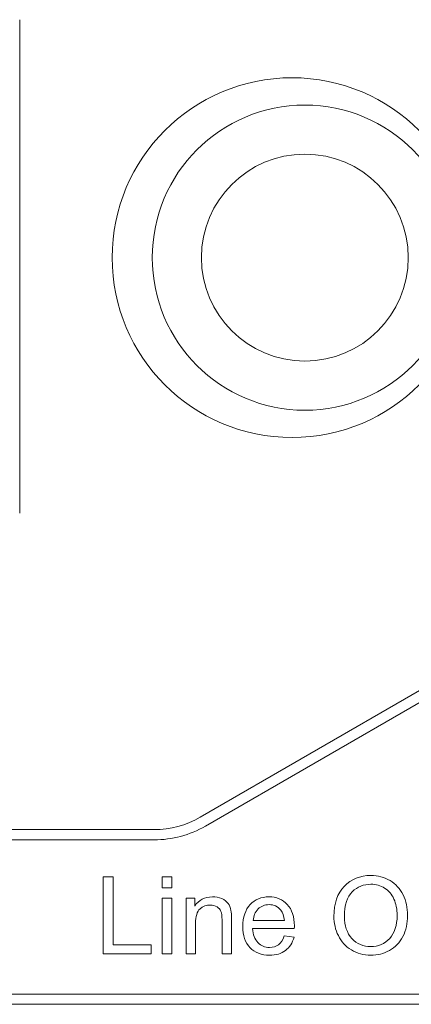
# Model space of a CAD drawing. Header units: millimetres. Extents: x 10000 to 10429, y -3552 to -3104.
# Tile 16 of 47: x 10160.92 to 10168.55, y -3485.92 to -3466.76. Entities that reach past the tile are written whole.
import ezdxf

# ---------------------------------------------------------------- set-up
doc = ezdxf.new("R2010")
doc.units = ezdxf.units.MM
doc.layers.add('1', color=7, linetype='Continuous', true_color=0xffffff)

msp = doc.modelspace()

# ---------------------------------------------------------------- linework, layer by layer
at = {"layer": '1', "color": 7, "linetype": 'Continuous', "lineweight": 18}
for p, q in [((10160.925, -3466.765), (10160.925, -3476.365)), ((10168.707, -3479.82), (10164.439, -3482.284)), ((10168.807, -3479.993), (10164.539, -3482.457)), ((10163.539, -3482.525), (10113.075, -3482.525)), ((10163.539, -3482.725), (10113.075, -3482.725)), ((10162.549, -3483.445), (10162.549, -3484.945)), ((10162.747, -3483.445), (10162.549, -3483.445)), ((10162.747, -3484.768), (10162.747, -3483.445)), ((10163.884, -3483.445), (10163.7, -3483.445)), ((10163.7, -3483.445), (10163.7, -3483.657)), ((10163.884, -3483.657), (10163.884, -3483.445)), ((10163.7, -3483.657), (10163.884, -3483.657)), ((10163.7, -3483.858), (10163.7, -3484.945)), ((10163.884, -3483.858), (10163.7, -3483.858)), ((10163.884, -3484.945), (10163.884, -3483.858)), ((10164.164, -3483.858), (10164.164, -3484.945)), ((10164.33, -3483.858), (10164.164, -3483.858)), ((10164.33, -3484.013), (10164.33, -3483.858)), ((10166.075, -3484.297), (10165.469, -3484.297)), ((10165.458, -3484.449), (10166.269, -3484.449)), ((10166.264, -3484.618), (10166.073, -3484.595)), ((10163.486, -3484.768), (10162.747, -3484.768)), ((10163.486, -3484.945), (10163.486, -3484.768)), ((10162.549, -3484.945), (10163.486, -3484.945)), ((10163.7, -3484.945), (10163.884, -3484.945)), ((10164.164, -3484.945), (10164.348, -3484.945)), ((10164.863, -3484.945), (10165.047, -3484.945)), ((10113.075, -3485.725), (10320.675, -3485.725)), ((10113.075, -3485.925), (10320.675, -3485.925))]:
    msp.add_line(p, q, dxfattribs=at)
for centre, radius in [((10166.225, -3471.395), 3.5), ((10166.474, -3471.395), 2.969), ((10166.474, -3471.395), 2.013)]:
    msp.add_circle(centre, radius, dxfattribs=at)
for radius in [1.8, 2]:
    msp.add_arc((10163.539, -3480.725), radius, 270, 300, dxfattribs=at)
for points, knots in [([(10168.133, -3483.517), (10168.022, -3483.451), (10167.897, -3483.418), (10167.547, -3483.418), (10167.374, -3483.489), (10167.241, -3483.63)], [0, 0, 0, 0, 0.395833, 0.395833, 1, 1, 1, 1]), ([(10167.241, -3483.63), (10167.107, -3483.77), (10167.04, -3483.965), (10167.04, -3484.346), (10167.069, -3484.471), (10167.126, -3484.589)], [0, 0, 0, 0, 0.654234, 0.654234, 1, 1, 1, 1]), ([(10167.397, -3483.734), (10167.498, -3483.638), (10167.619, -3483.589), (10167.858, -3483.589), (10167.948, -3483.614), (10168.106, -3483.715), (10168.167, -3483.785), (10168.208, -3483.876)], [0, 0, 0, 0, 0.416572, 0.416572, 0.708286, 0.708286, 1, 1, 1, 1]), ([(10164.856, -3483.869), (10164.801, -3483.846), (10164.741, -3483.834), (10164.525, -3483.834), (10164.41, -3483.894), (10164.33, -3484.013)], [0, 0, 0, 0, 0.303191, 0.303191, 1, 1, 1, 1]), ([(10166.269, -3484.449), (10166.27, -3484.427), (10166.27, -3484.41), (10166.27, -3484.22), (10166.224, -3484.081), (10166.04, -3483.883), (10165.921, -3483.834), (10165.626, -3483.834), (10165.503, -3483.884), (10165.315, -3484.086), (10165.268, -3484.228), (10165.268, -3484.588), (10165.314, -3484.725), (10165.408, -3484.823)], [0, 0, 0, 0, 0.011662, 0.011662, 0.206578, 0.206578, 0.401494, 0.401494, 0.603114, 0.603114, 0.804734, 0.804734, 1, 1, 1, 1]), ([(10167.39, -3484.644), (10167.293, -3484.54), (10167.245, -3484.398), (10167.245, -3483.992), (10167.295, -3483.831), (10167.397, -3483.734)], [0, 0, 0, 0, 0.444759, 0.444759, 1, 1, 1, 1]), ([(10168.122, -3484.878), (10168.234, -3484.816), (10168.321, -3484.725), (10168.444, -3484.485), (10168.474, -3484.349), (10168.474, -3484.047), (10168.445, -3483.913), (10168.387, -3483.795)], [0, 0, 0, 0, 0.334742, 0.334742, 0.669484, 0.669484, 1, 1, 1, 1]), ([(10164.434, -3484.068), (10164.491, -3484.018), (10164.558, -3483.993), (10164.686, -3483.993), (10164.728, -3484.004), (10164.765, -3484.027)], [0, 0, 0, 0, 0.614458, 0.614458, 1, 1, 1, 1]), ([(10165.564, -3484.07), (10165.622, -3484.014), (10165.693, -3483.985), (10165.871, -3483.985), (10165.947, -3484.021), (10166.006, -3484.092)], [0, 0, 0, 0, 0.475162, 0.475162, 1, 1, 1, 1]), ([(10168.208, -3483.876), (10168.249, -3483.967), (10168.27, -3484.074), (10168.27, -3484.389), (10168.222, -3484.538), (10168.029, -3484.748), (10167.906, -3484.801), (10167.61, -3484.801), (10167.488, -3484.749), (10167.39, -3484.644)], [0, 0, 0, 0, 0.174433, 0.174433, 0.450345, 0.450345, 0.727309, 0.727309, 1, 1, 1, 1]), ([(10164.348, -3484.945), (10164.348, -3484.747), (10164.348, -3484.549), (10164.348, -3484.212), (10164.377, -3484.118), (10164.434, -3484.068)], [0, 0, 0, 0, 0.587543, 0.587543, 1, 1, 1, 1]), ([(10164.841, -3484.116), (10164.856, -3484.153), (10164.863, -3484.209), (10164.863, -3484.504), (10164.863, -3484.725), (10164.863, -3484.945)], [0, 0, 0, 0, 0.253466, 0.253466, 1, 1, 1, 1]), ([(10165.047, -3484.945), (10165.047, -3484.722), (10165.047, -3484.5), (10165.047, -3484.192), (10165.044, -3484.132), (10165.037, -3484.098)], [0, 0, 0, 0, 0.723307, 0.723307, 1, 1, 1, 1]), ([(10165.96, -3484.765), (10165.912, -3484.8), (10165.854, -3484.818), (10165.696, -3484.818), (10165.62, -3484.786), (10165.56, -3484.723)], [0, 0, 0, 0, 0.427184, 0.427184, 1, 1, 1, 1]), ([(10165.408, -3484.823), (10165.501, -3484.921), (10165.627, -3484.969), (10165.912, -3484.969), (10166.016, -3484.939), (10166.097, -3484.877)], [0, 0, 0, 0, 0.557201, 0.557201, 1, 1, 1, 1]), ([(10167.379, -3484.868), (10167.49, -3484.936), (10167.616, -3484.971), (10167.888, -3484.971), (10168.009, -3484.94), (10168.122, -3484.878)], [0, 0, 0, 0, 0.519774, 0.519774, 1, 1, 1, 1])]:
    msp.add_open_spline(points, degree=3, knots=knots, dxfattribs=at)
for points in [[(10168.387, -3483.795), (10168.329, -3483.676), (10168.244, -3483.584), (10168.133, -3483.517)], [(10164.765, -3484.027), (10164.802, -3484.049), (10164.827, -3484.078), (10164.841, -3484.116)], [(10164.979, -3483.962), (10164.952, -3483.923), (10164.911, -3483.893), (10164.856, -3483.869)], [(10165.037, -3484.098), (10165.026, -3484.045), (10165.007, -3484), (10164.979, -3483.962)], [(10165.469, -3484.297), (10165.475, -3484.202), (10165.507, -3484.127), (10165.564, -3484.07)], [(10166.006, -3484.092), (10166.044, -3484.137), (10166.067, -3484.206), (10166.075, -3484.297)], [(10165.56, -3484.723), (10165.499, -3484.659), (10165.465, -3484.568), (10165.458, -3484.449)], [(10166.073, -3484.595), (10166.045, -3484.673), (10166.007, -3484.729), (10165.96, -3484.765)], [(10166.097, -3484.877), (10166.178, -3484.816), (10166.233, -3484.73), (10166.264, -3484.618)], [(10167.126, -3484.589), (10167.183, -3484.707), (10167.268, -3484.8), (10167.379, -3484.868)]]:
    msp.add_open_spline(points, degree=3, dxfattribs=at)

doc.saveas('drawing.dxf')
